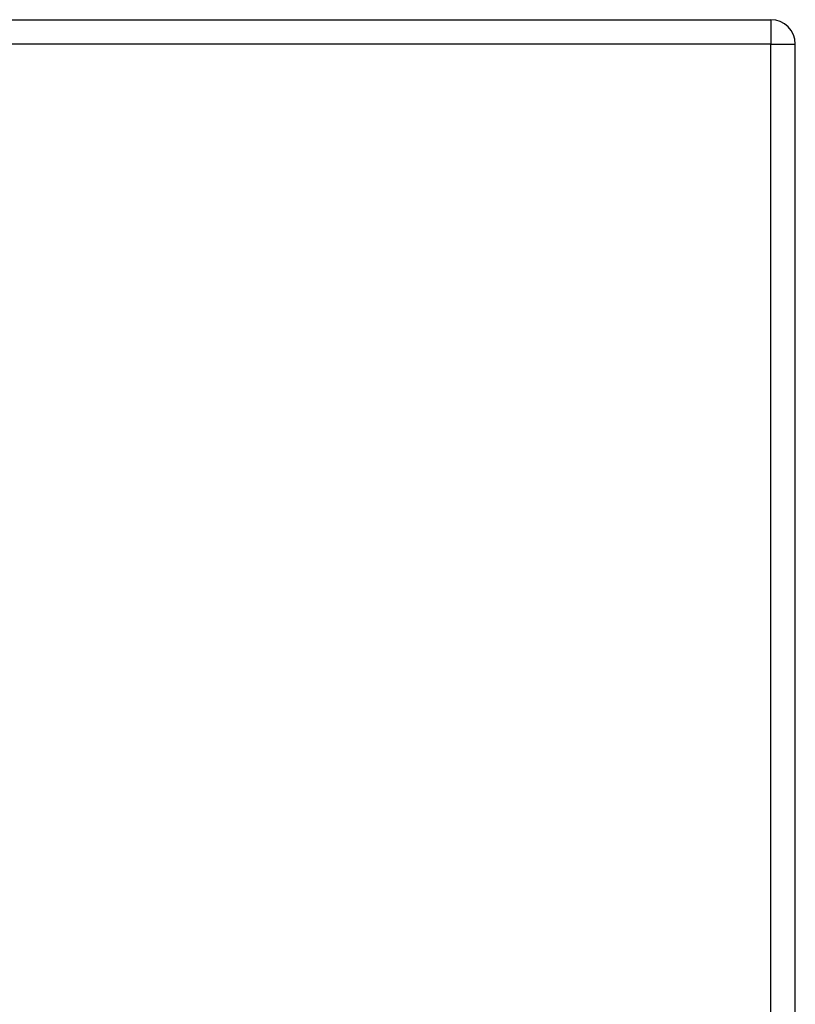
# Model space of a CAD drawing. Header units: inches. Extents: x 14 to 456, y 41 to 215.
# Tile 256 of 256: x 240.27 to 243.39, y 141.91 to 145.87. Entities that reach past the tile are written whole.
import ezdxf

# ---------------------------------------------------------------- set-up
doc = ezdxf.new("R2010")
doc.units = ezdxf.units.IN
doc.header["$MEASUREMENT"] = 0
doc.layers.add('Visible Edges(ANSI)', color=7, linetype='Continuous', lineweight=25)
doc.layers.add('Visible Tangent Edges(ANSI)', color=7, linetype='Continuous', lineweight=25)

msp = doc.modelspace()

# ---------------------------------------------------------------- linework, layer by layer
at = {"layer": 'Visible Edges(ANSI)'}
for p, q in [((195.6887, 145.8725), (243.2937, 145.8725)), ((243.3927, 116.0535), (243.3927, 145.7735))]:
    msp.add_line(p, q, dxfattribs=at)
msp.add_arc((243.2937, 145.7735), 0.099, 0, 90, dxfattribs=at)
at = {"layer": 'Visible Tangent Edges(ANSI)'}
for p, q in [((243.2937, 145.8725), (243.2937, 145.7735)), ((243.2937, 145.7735), (195.6887, 145.7735)), ((243.2937, 145.7735), (243.3927, 145.7735)), ((243.2937, 116.0535), (243.2937, 145.7735))]:
    msp.add_line(p, q, dxfattribs=at)

doc.saveas('drawing.dxf')
